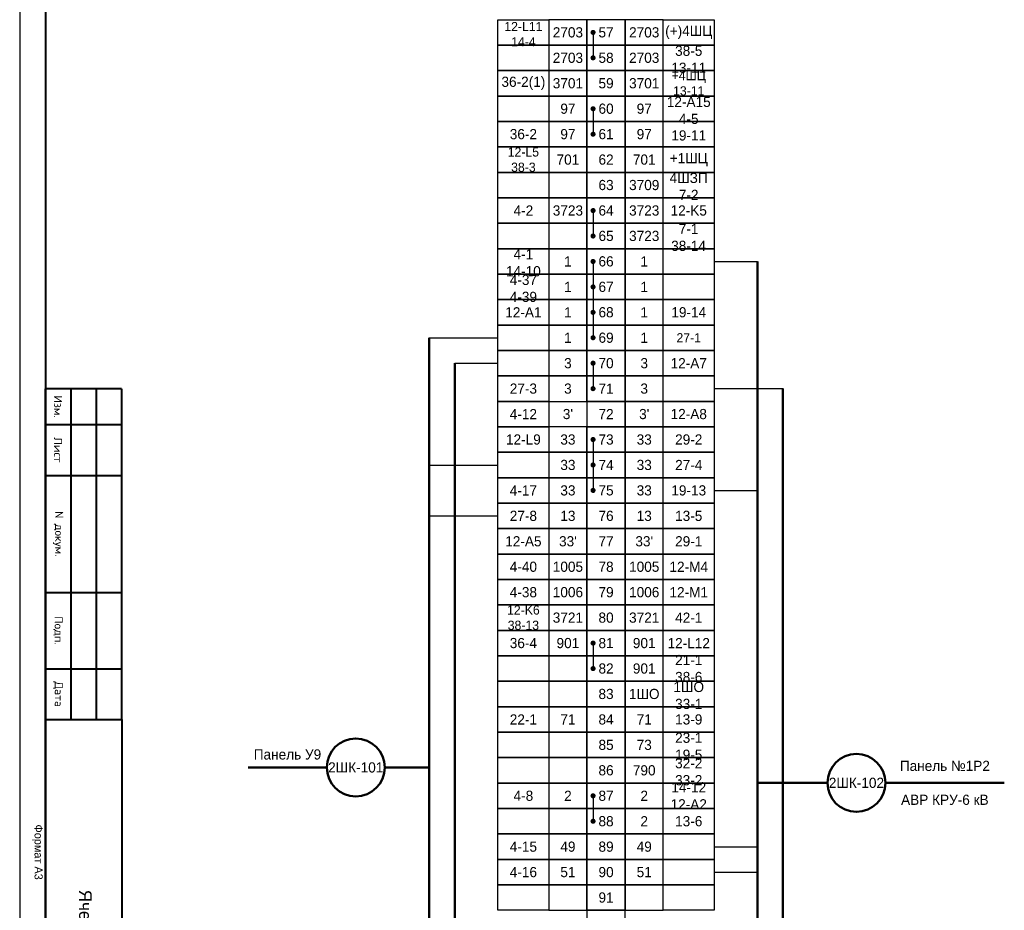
# Model space of a CAD drawing. Header units: millimetres. Extents: x 4897 to 12009, y -3017 to 2708.
# Tile 73 of 86: x 8597 to 8791, y 800 to 975. Entities that reach past the tile are written whole.
import ezdxf

# ---------------------------------------------------------------- set-up
doc = ezdxf.new("R2010")
doc.units = ezdxf.units.MM
doc.layers.add('основная 0.5', color=7, linetype='Continuous', lineweight=50)
doc.styles.add('SIMPLEX', font='txt', dxfattribs={"height": 5})

msp = doc.modelspace()

# ---------------------------------------------------------------- linework, layer by layer
for p, q in [((8597.27, 1132.6), (8597.27, 712.59)), ((8709.96, 972.53), (8709.96, 967.53)), ((8709.96, 957.53), (8709.96, 952.53)), ((8709.96, 937.53), (8709.96, 932.53)), ((8709.96, 927.53), (8709.96, 917.53)), ((8733.77, 927.53), (8742.27, 927.53)), ((8709.96, 917.53), (8709.96, 912.53)), ((8677.78, 912.53), (8691.27, 912.53)), ((8682.78, 907.53), (8691.27, 907.53)), ((8709.96, 907.53), (8709.96, 902.53)), ((8733.77, 902.53), (8747.27, 902.53)), ((8709.96, 892.53), (8709.96, 882.53)), ((8677.78, 887.53), (8691.27, 887.53)), ((8733.77, 882.53), (8742.27, 882.53)), ((8677.78, 877.53), (8691.27, 877.53)), ((8709.96, 852.53), (8709.96, 847.53)), ((8709.96, 822.53), (8709.96, 817.53)), ((8733.77, 812.53), (8742.27, 812.53)), ((8733.77, 807.53), (8742.27, 807.53))]:
    msp.add_line(p, q)
at = {"lineweight": 40}
for p, q in [((8602.32, 1112.6), (8602.32, 717.5)), ((8607.31, 902.5), (8607.31, 837.5)), ((8612.31, 902.5), (8612.31, 837.5)), ((8617.31, 902.5), (8617.31, 837.5))]:
    msp.add_line(p, q, dxfattribs=at)
at = {"lineweight": 50}
for p, q in [((8742.27, 927.53), (8742.27, 748.66)), ((8677.78, 912.53), (8677.78, 743.66)), ((8682.78, 907.53), (8682.78, 748.66)), ((8747.27, 902.53), (8747.27, 743.66)), ((8657.62, 828.1), (8642.18, 828.1)), ((8677.78, 828.1), (8669.02, 828.1)), ((8742.27, 825.07), (8756.03, 825.07)), ((8790.79, 825.07), (8767.43, 825.07))]:
    msp.add_line(p, q, dxfattribs=at)
for points in [[(8701.27, 970.03), (8691.27, 970.03), (8691.27, 975.03), (8701.27, 975.03)], [(8701.27, 970.03), (8708.77, 970.03), (8708.77, 975.03), (8701.27, 975.03)], [(8708.77, 970.03), (8716.27, 970.03), (8716.27, 975.03), (8708.77, 975.03)], [(8716.27, 970.03), (8723.77, 970.03), (8723.77, 975.03), (8716.27, 975.03)], [(8733.77, 970.03), (8723.77, 970.03), (8723.77, 975.03), (8733.77, 975.03)], [(8701.27, 965.03), (8691.27, 965.03), (8691.27, 970.03), (8701.27, 970.03)], [(8701.27, 965.03), (8708.77, 965.03), (8708.77, 970.03), (8701.27, 970.03)], [(8708.77, 965.03), (8716.27, 965.03), (8716.27, 970.03), (8708.77, 970.03)], [(8716.27, 965.03), (8723.77, 965.03), (8723.77, 970.03), (8716.27, 970.03)], [(8733.77, 965.03), (8723.77, 965.03), (8723.77, 970.03), (8733.77, 970.03)], [(8701.27, 960.03), (8691.27, 960.03), (8691.27, 965.03), (8701.27, 965.03)], [(8701.27, 960.03), (8708.77, 960.03), (8708.77, 965.03), (8701.27, 965.03)], [(8708.77, 960.03), (8716.27, 960.03), (8716.27, 965.03), (8708.77, 965.03)], [(8716.27, 960.03), (8723.77, 960.03), (8723.77, 965.03), (8716.27, 965.03)], [(8733.77, 960.03), (8723.77, 960.03), (8723.77, 965.03), (8733.77, 965.03)], [(8701.27, 955.03), (8691.27, 955.03), (8691.27, 960.03), (8701.27, 960.03)], [(8701.27, 955.03), (8691.27, 955.03), (8691.27, 960.03), (8701.27, 960.03)], [(8701.27, 955.03), (8708.77, 955.03), (8708.77, 960.03), (8701.27, 960.03)], [(8701.27, 955.03), (8708.77, 955.03), (8708.77, 960.03), (8701.27, 960.03)], [(8708.77, 955.03), (8716.27, 955.03), (8716.27, 960.03), (8708.77, 960.03)], [(8716.27, 955.03), (8723.77, 955.03), (8723.77, 960.03), (8716.27, 960.03)], [(8716.27, 955.03), (8723.77, 955.03), (8723.77, 960.03), (8716.27, 960.03)], [(8733.77, 955.03), (8723.77, 955.03), (8723.77, 960.03), (8733.77, 960.03)], [(8733.77, 955.03), (8723.77, 955.03), (8723.77, 960.03), (8733.77, 960.03)], [(8701.27, 950.03), (8691.27, 950.03), (8691.27, 955.03), (8701.27, 955.03)], [(8701.27, 950.03), (8691.27, 950.03), (8691.27, 955.03), (8701.27, 955.03)], [(8701.27, 950.03), (8708.77, 950.03), (8708.77, 955.03), (8701.27, 955.03)], [(8701.27, 950.03), (8708.77, 950.03), (8708.77, 955.03), (8701.27, 955.03)], [(8708.77, 950.03), (8716.27, 950.03), (8716.27, 955.03), (8708.77, 955.03)], [(8716.27, 950.03), (8723.77, 950.03), (8723.77, 955.03), (8716.27, 955.03)], [(8716.27, 950.03), (8723.77, 950.03), (8723.77, 955.03), (8716.27, 955.03)], [(8733.77, 950.03), (8723.77, 950.03), (8723.77, 955.03), (8733.77, 955.03)], [(8733.77, 950.03), (8723.77, 950.03), (8723.77, 955.03), (8733.77, 955.03)], [(8701.27, 945.03), (8691.27, 945.03), (8691.27, 950.03), (8701.27, 950.03)], [(8701.27, 945.03), (8708.77, 945.03), (8708.77, 950.03), (8701.27, 950.03)], [(8708.77, 945.03), (8716.27, 945.03), (8716.27, 950.03), (8708.77, 950.03)], [(8716.27, 945.03), (8723.77, 945.03), (8723.77, 950.03), (8716.27, 950.03)], [(8733.77, 945.03), (8723.77, 945.03), (8723.77, 950.03), (8733.77, 950.03)], [(8701.27, 940.03), (8691.27, 940.03), (8691.27, 945.03), (8701.27, 945.03)], [(8701.27, 940.03), (8708.77, 940.03), (8708.77, 945.03), (8701.27, 945.03)], [(8708.77, 940.03), (8716.27, 940.03), (8716.27, 945.03), (8708.77, 945.03)], [(8716.27, 940.03), (8723.77, 940.03), (8723.77, 945.03), (8716.27, 945.03)], [(8733.77, 940.03), (8723.77, 940.03), (8723.77, 945.03), (8733.77, 945.03)], [(8701.27, 935.03), (8691.27, 935.03), (8691.27, 940.03), (8701.27, 940.03)], [(8701.27, 935.03), (8691.27, 935.03), (8691.27, 940.03), (8701.27, 940.03)], [(8701.27, 935.03), (8708.77, 935.03), (8708.77, 940.03), (8701.27, 940.03)], [(8701.27, 935.03), (8708.77, 935.03), (8708.77, 940.03), (8701.27, 940.03)], [(8708.77, 935.03), (8716.27, 935.03), (8716.27, 940.03), (8708.77, 940.03)], [(8716.27, 935.03), (8723.77, 935.03), (8723.77, 940.03), (8716.27, 940.03)], [(8716.27, 935.03), (8723.77, 935.03), (8723.77, 940.03), (8716.27, 940.03)], [(8733.77, 935.03), (8723.77, 935.03), (8723.77, 940.03), (8733.77, 940.03)], [(8733.77, 935.03), (8723.77, 935.03), (8723.77, 940.03), (8733.77, 940.03)], [(8701.27, 930.03), (8691.27, 930.03), (8691.27, 935.03), (8701.27, 935.03)], [(8701.27, 930.03), (8691.27, 930.03), (8691.27, 935.03), (8701.27, 935.03)], [(8701.27, 930.03), (8708.77, 930.03), (8708.77, 935.03), (8701.27, 935.03)], [(8701.27, 930.03), (8708.77, 930.03), (8708.77, 935.03), (8701.27, 935.03)], [(8708.77, 930.03), (8716.27, 930.03), (8716.27, 935.03), (8708.77, 935.03)], [(8716.27, 930.03), (8723.77, 930.03), (8723.77, 935.03), (8716.27, 935.03)], [(8716.27, 930.03), (8723.77, 930.03), (8723.77, 935.03), (8716.27, 935.03)], [(8733.77, 930.03), (8723.77, 930.03), (8723.77, 935.03), (8733.77, 935.03)], [(8733.77, 930.03), (8723.77, 930.03), (8723.77, 935.03), (8733.77, 935.03)], [(8701.27, 925.03), (8691.27, 925.03), (8691.27, 930.03), (8701.27, 930.03)], [(8701.27, 925.03), (8691.27, 925.03), (8691.27, 930.03), (8701.27, 930.03)], [(8701.27, 925.03), (8708.77, 925.03), (8708.77, 930.03), (8701.27, 930.03)], [(8701.27, 925.03), (8708.77, 925.03), (8708.77, 930.03), (8701.27, 930.03)], [(8708.77, 925.03), (8716.27, 925.03), (8716.27, 930.03), (8708.77, 930.03)], [(8716.27, 925.03), (8723.77, 925.03), (8723.77, 930.03), (8716.27, 930.03)], [(8716.27, 925.03), (8723.77, 925.03), (8723.77, 930.03), (8716.27, 930.03)], [(8733.77, 925.03), (8723.77, 925.03), (8723.77, 930.03), (8733.77, 930.03)], [(8733.77, 925.03), (8723.77, 925.03), (8723.77, 930.03), (8733.77, 930.03)], [(8701.27, 920.03), (8691.27, 920.03), (8691.27, 925.03), (8701.27, 925.03)], [(8701.27, 920.03), (8691.27, 920.03), (8691.27, 925.03), (8701.27, 925.03)], [(8701.27, 920.03), (8708.77, 920.03), (8708.77, 925.03), (8701.27, 925.03)], [(8701.27, 920.03), (8708.77, 920.03), (8708.77, 925.03), (8701.27, 925.03)], [(8708.77, 920.03), (8716.27, 920.03), (8716.27, 925.03), (8708.77, 925.03)], [(8716.27, 920.03), (8723.77, 920.03), (8723.77, 925.03), (8716.27, 925.03)], [(8716.27, 920.03), (8723.77, 920.03), (8723.77, 925.03), (8716.27, 925.03)], [(8733.77, 920.03), (8723.77, 920.03), (8723.77, 925.03), (8733.77, 925.03)], [(8733.77, 920.03), (8723.77, 920.03), (8723.77, 925.03), (8733.77, 925.03)], [(8701.27, 915.03), (8691.27, 915.03), (8691.27, 920.03), (8701.27, 920.03)], [(8701.27, 915.03), (8691.27, 915.03), (8691.27, 920.03), (8701.27, 920.03)], [(8701.27, 915.03), (8708.77, 915.03), (8708.77, 920.03), (8701.27, 920.03)], [(8701.27, 915.03), (8708.77, 915.03), (8708.77, 920.03), (8701.27, 920.03)], [(8708.77, 915.03), (8716.27, 915.03), (8716.27, 920.03), (8708.77, 920.03)], [(8716.27, 915.03), (8723.77, 915.03), (8723.77, 920.03), (8716.27, 920.03)], [(8716.27, 915.03), (8723.77, 915.03), (8723.77, 920.03), (8716.27, 920.03)], [(8733.77, 915.03), (8723.77, 915.03), (8723.77, 920.03), (8733.77, 920.03)], [(8733.77, 915.03), (8723.77, 915.03), (8723.77, 920.03), (8733.77, 920.03)], [(8701.27, 910.03), (8691.27, 910.03), (8691.27, 915.03), (8701.27, 915.03)], [(8701.27, 910.03), (8691.27, 910.03), (8691.27, 915.03), (8701.27, 915.03)], [(8701.27, 910.03), (8708.77, 910.03), (8708.77, 915.03), (8701.27, 915.03)], [(8701.27, 910.03), (8708.77, 910.03), (8708.77, 915.03), (8701.27, 915.03)], [(8708.77, 910.03), (8716.27, 910.03), (8716.27, 915.03), (8708.77, 915.03)], [(8716.27, 910.03), (8723.77, 910.03), (8723.77, 915.03), (8716.27, 915.03)], [(8716.27, 910.03), (8723.77, 910.03), (8723.77, 915.03), (8716.27, 915.03)], [(8733.77, 910.03), (8723.77, 910.03), (8723.77, 915.03), (8733.77, 915.03)], [(8733.77, 910.03), (8723.77, 910.03), (8723.77, 915.03), (8733.77, 915.03)], [(8701.27, 905.03), (8691.27, 905.03), (8691.27, 910.03), (8701.27, 910.03)], [(8701.27, 905.03), (8691.27, 905.03), (8691.27, 910.03), (8701.27, 910.03)], [(8701.27, 905.03), (8708.77, 905.03), (8708.77, 910.03), (8701.27, 910.03)], [(8701.27, 905.03), (8708.77, 905.03), (8708.77, 910.03), (8701.27, 910.03)], [(8708.77, 905.03), (8716.27, 905.03), (8716.27, 910.03), (8708.77, 910.03)], [(8716.27, 905.03), (8723.77, 905.03), (8723.77, 910.03), (8716.27, 910.03)], [(8716.27, 905.03), (8723.77, 905.03), (8723.77, 910.03), (8716.27, 910.03)], [(8733.77, 905.03), (8723.77, 905.03), (8723.77, 910.03), (8733.77, 910.03)], [(8733.77, 905.03), (8723.77, 905.03), (8723.77, 910.03), (8733.77, 910.03)], [(8701.27, 900.03), (8691.27, 900.03), (8691.27, 905.03), (8701.27, 905.03)], [(8701.27, 900.03), (8691.27, 900.03), (8691.27, 905.03), (8701.27, 905.03)], [(8701.27, 900.03), (8708.77, 900.03), (8708.77, 905.03), (8701.27, 905.03)], [(8701.27, 900.03), (8708.77, 900.03), (8708.77, 905.03), (8701.27, 905.03)], [(8708.77, 900.03), (8716.27, 900.03), (8716.27, 905.03), (8708.77, 905.03)], [(8716.27, 900.03), (8723.77, 900.03), (8723.77, 905.03), (8716.27, 905.03)], [(8716.27, 900.03), (8723.77, 900.03), (8723.77, 905.03), (8716.27, 905.03)], [(8733.77, 900.03), (8723.77, 900.03), (8723.77, 905.03), (8733.77, 905.03)], [(8733.77, 900.03), (8723.77, 900.03), (8723.77, 905.03), (8733.77, 905.03)], [(8701.27, 895.03), (8691.27, 895.03), (8691.27, 900.03), (8701.27, 900.03)], [(8701.27, 895.03), (8691.27, 895.03), (8691.27, 900.03), (8701.27, 900.03)], [(8708.77, 895.03), (8716.27, 895.03), (8716.27, 900.03), (8708.77, 900.03)], [(8716.27, 895.03), (8723.77, 895.03), (8723.77, 900.03), (8716.27, 900.03)], [(8716.27, 895.03), (8723.77, 895.03), (8723.77, 900.03), (8716.27, 900.03)], [(8733.77, 895.03), (8723.77, 895.03), (8723.77, 900.03), (8733.77, 900.03)], [(8733.77, 895.03), (8723.77, 895.03), (8723.77, 900.03), (8733.77, 900.03)], [(8701.27, 890.03), (8691.27, 890.03), (8691.27, 895.03), (8701.27, 895.03)], [(8701.27, 890.03), (8691.27, 890.03), (8691.27, 895.03), (8701.27, 895.03)], [(8701.27, 890.03), (8708.77, 890.03), (8708.77, 895.03), (8701.27, 895.03)], [(8701.27, 890.03), (8708.77, 890.03), (8708.77, 895.03), (8701.27, 895.03)], [(8708.77, 890.03), (8716.27, 890.03), (8716.27, 895.03), (8708.77, 895.03)], [(8716.27, 890.03), (8723.77, 890.03), (8723.77, 895.03), (8716.27, 895.03)], [(8716.27, 890.03), (8723.77, 890.03), (8723.77, 895.03), (8716.27, 895.03)], [(8733.77, 890.03), (8723.77, 890.03), (8723.77, 895.03), (8733.77, 895.03)], [(8733.77, 890.03), (8723.77, 890.03), (8723.77, 895.03), (8733.77, 895.03)], [(8701.27, 885.03), (8691.27, 885.03), (8691.27, 890.03), (8701.27, 890.03)], [(8701.27, 885.03), (8691.27, 885.03), (8691.27, 890.03), (8701.27, 890.03)], [(8701.27, 885.03), (8708.77, 885.03), (8708.77, 890.03), (8701.27, 890.03)], [(8701.27, 885.03), (8708.77, 885.03), (8708.77, 890.03), (8701.27, 890.03)], [(8708.77, 885.03), (8716.27, 885.03), (8716.27, 890.03), (8708.77, 890.03)], [(8716.27, 885.03), (8723.77, 885.03), (8723.77, 890.03), (8716.27, 890.03)], [(8716.27, 885.03), (8723.77, 885.03), (8723.77, 890.03), (8716.27, 890.03)], [(8733.77, 885.03), (8723.77, 885.03), (8723.77, 890.03), (8733.77, 890.03)], [(8733.77, 885.03), (8723.77, 885.03), (8723.77, 890.03), (8733.77, 890.03)], [(8701.27, 880.03), (8691.27, 880.03), (8691.27, 885.03), (8701.27, 885.03)], [(8701.27, 880.03), (8691.27, 880.03), (8691.27, 885.03), (8701.27, 885.03)], [(8701.27, 880.03), (8708.77, 880.03), (8708.77, 885.03), (8701.27, 885.03)], [(8701.27, 880.03), (8708.77, 880.03), (8708.77, 885.03), (8701.27, 885.03)], [(8708.77, 880.03), (8716.27, 880.03), (8716.27, 885.03), (8708.77, 885.03)], [(8716.27, 880.03), (8723.77, 880.03), (8723.77, 885.03), (8716.27, 885.03)], [(8716.27, 880.03), (8723.77, 880.03), (8723.77, 885.03), (8716.27, 885.03)], [(8733.77, 880.03), (8723.77, 880.03), (8723.77, 885.03), (8733.77, 885.03)], [(8733.77, 880.03), (8723.77, 880.03), (8723.77, 885.03), (8733.77, 885.03)], [(8701.27, 875.03), (8691.27, 875.03), (8691.27, 880.03), (8701.27, 880.03)], [(8701.27, 875.03), (8708.77, 875.03), (8708.77, 880.03), (8701.27, 880.03)], [(8708.77, 875.03), (8716.27, 875.03), (8716.27, 880.03), (8708.77, 880.03)], [(8716.27, 875.03), (8723.77, 875.03), (8723.77, 880.03), (8716.27, 880.03)], [(8733.77, 875.03), (8723.77, 875.03), (8723.77, 880.03), (8733.77, 880.03)], [(8701.27, 870.03), (8691.27, 870.03), (8691.27, 875.03), (8701.27, 875.03)], [(8701.27, 870.03), (8708.77, 870.03), (8708.77, 875.03), (8701.27, 875.03)], [(8708.77, 870.03), (8716.27, 870.03), (8716.27, 875.03), (8708.77, 875.03)], [(8716.27, 870.03), (8723.77, 870.03), (8723.77, 875.03), (8716.27, 875.03)], [(8733.77, 870.03), (8723.77, 870.03), (8723.77, 875.03), (8733.77, 875.03)], [(8701.27, 865.03), (8691.27, 865.03), (8691.27, 870.03), (8701.27, 870.03)], [(8701.27, 865.03), (8708.77, 865.03), (8708.77, 870.03), (8701.27, 870.03)], [(8708.77, 865.03), (8716.27, 865.03), (8716.27, 870.03), (8708.77, 870.03)], [(8716.27, 865.03), (8723.77, 865.03), (8723.77, 870.03), (8716.27, 870.03)], [(8733.77, 865.03), (8723.77, 865.03), (8723.77, 870.03), (8733.77, 870.03)], [(8701.27, 860.03), (8691.27, 860.03), (8691.27, 865.03), (8701.27, 865.03)], [(8701.27, 860.03), (8708.77, 860.03), (8708.77, 865.03), (8701.27, 865.03)], [(8708.77, 860.03), (8716.27, 860.03), (8716.27, 865.03), (8708.77, 865.03)], [(8716.27, 860.03), (8723.77, 860.03), (8723.77, 865.03), (8716.27, 865.03)], [(8733.77, 860.03), (8723.77, 860.03), (8723.77, 865.03), (8733.77, 865.03)], [(8701.27, 855.03), (8691.27, 855.03), (8691.27, 860.03), (8701.27, 860.03)], [(8701.27, 855.03), (8708.77, 855.03), (8708.77, 860.03), (8701.27, 860.03)], [(8708.77, 855.03), (8716.27, 855.03), (8716.27, 860.03), (8708.77, 860.03)], [(8716.27, 855.03), (8723.77, 855.03), (8723.77, 860.03), (8716.27, 860.03)], [(8733.77, 855.03), (8723.77, 855.03), (8723.77, 860.03), (8733.77, 860.03)], [(8701.27, 850.03), (8691.27, 850.03), (8691.27, 855.03), (8701.27, 855.03)], [(8701.27, 850.03), (8691.27, 850.03), (8691.27, 855.03), (8701.27, 855.03)], [(8701.27, 850.03), (8708.77, 850.03), (8708.77, 855.03), (8701.27, 855.03)], [(8701.27, 850.03), (8708.77, 850.03), (8708.77, 855.03), (8701.27, 855.03)], [(8708.77, 850.03), (8716.27, 850.03), (8716.27, 855.03), (8708.77, 855.03)], [(8716.27, 850.03), (8723.77, 850.03), (8723.77, 855.03), (8716.27, 855.03)], [(8716.27, 850.03), (8723.77, 850.03), (8723.77, 855.03), (8716.27, 855.03)], [(8733.77, 850.03), (8723.77, 850.03), (8723.77, 855.03), (8733.77, 855.03)], [(8733.77, 850.03), (8723.77, 850.03), (8723.77, 855.03), (8733.77, 855.03)], [(8701.27, 845.03), (8691.27, 845.03), (8691.27, 850.03), (8701.27, 850.03)], [(8701.27, 845.03), (8708.77, 845.03), (8708.77, 850.03), (8701.27, 850.03)], [(8708.77, 845.03), (8716.27, 845.03), (8716.27, 850.03), (8708.77, 850.03)], [(8716.27, 845.03), (8723.77, 845.03), (8723.77, 850.03), (8716.27, 850.03)], [(8733.77, 845.03), (8723.77, 845.03), (8723.77, 850.03), (8733.77, 850.03)], [(8701.27, 840.03), (8691.27, 840.03), (8691.27, 845.03), (8701.27, 845.03)], [(8701.27, 840.03), (8708.77, 840.03), (8708.77, 845.03), (8701.27, 845.03)], [(8708.77, 840.03), (8716.27, 840.03), (8716.27, 845.03), (8708.77, 845.03)], [(8716.27, 840.03), (8723.77, 840.03), (8723.77, 845.03), (8716.27, 845.03)], [(8733.77, 840.03), (8723.77, 840.03), (8723.77, 845.03), (8733.77, 845.03)], [(8701.27, 835.03), (8691.27, 835.03), (8691.27, 840.03), (8701.27, 840.03)], [(8701.27, 835.03), (8708.77, 835.03), (8708.77, 840.03), (8701.27, 840.03)], [(8708.77, 835.03), (8716.27, 835.03), (8716.27, 840.03), (8708.77, 840.03)], [(8716.27, 835.03), (8723.77, 835.03), (8723.77, 840.03), (8716.27, 840.03)], [(8733.77, 835.03), (8723.77, 835.03), (8723.77, 840.03), (8733.77, 840.03)], [(8701.27, 830.03), (8691.27, 830.03), (8691.27, 835.03), (8701.27, 835.03)], [(8701.27, 830.03), (8691.27, 830.03), (8691.27, 835.03), (8701.27, 835.03)], [(8701.27, 830.03), (8708.77, 830.03), (8708.77, 835.03), (8701.27, 835.03)], [(8701.27, 830.03), (8708.77, 830.03), (8708.77, 835.03), (8701.27, 835.03)], [(8708.77, 830.03), (8716.27, 830.03), (8716.27, 835.03), (8708.77, 835.03)], [(8716.27, 830.03), (8723.77, 830.03), (8723.77, 835.03), (8716.27, 835.03)], [(8716.27, 830.03), (8723.77, 830.03), (8723.77, 835.03), (8716.27, 835.03)], [(8733.77, 830.03), (8723.77, 830.03), (8723.77, 835.03), (8733.77, 835.03)], [(8733.77, 830.03), (8723.77, 830.03), (8723.77, 835.03), (8733.77, 835.03)], [(8701.27, 825.03), (8691.27, 825.03), (8691.27, 830.03), (8701.27, 830.03)], [(8701.27, 825.03), (8691.27, 825.03), (8691.27, 830.03), (8701.27, 830.03)], [(8701.27, 825.03), (8708.77, 825.03), (8708.77, 830.03), (8701.27, 830.03)], [(8701.27, 825.03), (8708.77, 825.03), (8708.77, 830.03), (8701.27, 830.03)], [(8708.77, 825.03), (8716.27, 825.03), (8716.27, 830.03), (8708.77, 830.03)], [(8716.27, 825.03), (8723.77, 825.03), (8723.77, 830.03), (8716.27, 830.03)], [(8716.27, 825.03), (8723.77, 825.03), (8723.77, 830.03), (8716.27, 830.03)], [(8733.77, 825.03), (8723.77, 825.03), (8723.77, 830.03), (8733.77, 830.03)], [(8733.77, 825.03), (8723.77, 825.03), (8723.77, 830.03), (8733.77, 830.03)], [(8701.27, 820.03), (8691.27, 820.03), (8691.27, 825.03), (8701.27, 825.03)], [(8701.27, 820.03), (8691.27, 820.03), (8691.27, 825.03), (8701.27, 825.03)], [(8701.27, 820.03), (8708.77, 820.03), (8708.77, 825.03), (8701.27, 825.03)], [(8701.27, 820.03), (8708.77, 820.03), (8708.77, 825.03), (8701.27, 825.03)], [(8708.77, 820.03), (8716.27, 820.03), (8716.27, 825.03), (8708.77, 825.03)], [(8716.27, 820.03), (8723.77, 820.03), (8723.77, 825.03), (8716.27, 825.03)], [(8716.27, 820.03), (8723.77, 820.03), (8723.77, 825.03), (8716.27, 825.03)], [(8733.77, 820.03), (8723.77, 820.03), (8723.77, 825.03), (8733.77, 825.03)], [(8733.77, 820.03), (8723.77, 820.03), (8723.77, 825.03), (8733.77, 825.03)], [(8701.27, 815.03), (8691.27, 815.03), (8691.27, 820.03), (8701.27, 820.03)], [(8701.27, 815.03), (8691.27, 815.03), (8691.27, 820.03), (8701.27, 820.03)], [(8701.27, 815.03), (8708.77, 815.03), (8708.77, 820.03), (8701.27, 820.03)], [(8701.27, 815.03), (8708.77, 815.03), (8708.77, 820.03), (8701.27, 820.03)], [(8708.77, 815.03), (8716.27, 815.03), (8716.27, 820.03), (8708.77, 820.03)], [(8716.27, 815.03), (8723.77, 815.03), (8723.77, 820.03), (8716.27, 820.03)], [(8716.27, 815.03), (8723.77, 815.03), (8723.77, 820.03), (8716.27, 820.03)], [(8733.77, 815.03), (8723.77, 815.03), (8723.77, 820.03), (8733.77, 820.03)], [(8733.77, 815.03), (8723.77, 815.03), (8723.77, 820.03), (8733.77, 820.03)], [(8701.27, 810.03), (8691.27, 810.03), (8691.27, 815.03), (8701.27, 815.03)], [(8701.27, 810.03), (8691.27, 810.03), (8691.27, 815.03), (8701.27, 815.03)], [(8701.27, 810.03), (8708.77, 810.03), (8708.77, 815.03), (8701.27, 815.03)], [(8701.27, 810.03), (8708.77, 810.03), (8708.77, 815.03), (8701.27, 815.03)], [(8708.77, 810.03), (8716.27, 810.03), (8716.27, 815.03), (8708.77, 815.03)], [(8716.27, 810.03), (8723.77, 810.03), (8723.77, 815.03), (8716.27, 815.03)], [(8716.27, 810.03), (8723.77, 810.03), (8723.77, 815.03), (8716.27, 815.03)], [(8733.77, 810.03), (8723.77, 810.03), (8723.77, 815.03), (8733.77, 815.03)], [(8733.77, 810.03), (8723.77, 810.03), (8723.77, 815.03), (8733.77, 815.03)], [(8701.27, 805.03), (8691.27, 805.03), (8691.27, 810.03), (8701.27, 810.03)], [(8701.27, 805.03), (8708.77, 805.03), (8708.77, 810.03), (8701.27, 810.03)], [(8708.77, 805.03), (8716.27, 805.03), (8716.27, 810.03), (8708.77, 810.03)], [(8716.27, 805.03), (8723.77, 805.03), (8723.77, 810.03), (8716.27, 810.03)], [(8733.77, 805.03), (8723.77, 805.03), (8723.77, 810.03), (8733.77, 810.03)], [(8701.27, 800.03), (8691.27, 800.03), (8691.27, 805.03), (8701.27, 805.03)], [(8701.27, 800.03), (8708.77, 800.03), (8708.77, 805.03), (8701.27, 805.03)], [(8708.77, 800.03), (8716.27, 800.03), (8716.27, 805.03), (8708.77, 805.03)], [(8716.27, 800.03), (8723.77, 800.03), (8723.77, 805.03), (8716.27, 805.03)], [(8733.77, 800.03), (8723.77, 800.03), (8723.77, 805.03), (8733.77, 805.03)], [(8708.77, 795.04), (8716.27, 795.04), (8716.27, 800.03), (8708.77, 800.03)]]:
    msp.add_lwpolyline(points, close=True)
at = {"const_width": 0.45}
for points in [[(8709.96, 972.8, 1), (8709.96, 972.25, 1)], [(8709.96, 967.8, 1), (8709.96, 967.25, 1)], [(8709.96, 957.8, 1), (8709.96, 957.25, 1)], [(8709.96, 952.8, 1), (8709.96, 952.25, 1)], [(8709.96, 937.8, 1), (8709.96, 937.25, 1)], [(8709.96, 932.8, 1), (8709.96, 932.25, 1)], [(8709.96, 927.8, 1), (8709.96, 927.25, 1)], [(8709.96, 922.8, 1), (8709.96, 922.25, 1)], [(8709.96, 917.8, 1), (8709.96, 917.25, 1)], [(8709.96, 912.81, 1), (8709.96, 912.26, 1)], [(8709.96, 907.81, 1), (8709.96, 907.26, 1)], [(8709.96, 902.81, 1), (8709.96, 902.26, 1)], [(8709.96, 892.81, 1), (8709.96, 892.26, 1)], [(8709.96, 887.81, 1), (8709.96, 887.26, 1)], [(8709.96, 882.81, 1), (8709.96, 882.26, 1)], [(8709.96, 852.81, 1), (8709.96, 852.26, 1)], [(8709.96, 847.81, 1), (8709.96, 847.26, 1)], [(8709.96, 822.81, 1), (8709.96, 822.26, 1)], [(8709.96, 817.81, 1), (8709.96, 817.26, 1)]]:
    msp.add_lwpolyline(points, format="xyb", close=True, dxfattribs=at)
at = {"lineweight": 50}
for centre in [(8663.32, 828.1), (8761.73, 825.07)]:
    msp.add_circle(centre, 5.7, dxfattribs=at)
at = {"layer": 'основная 0.5', "color": 0}
msp.add_line((8602.32, 902.5), (8602.32, 717.5), dxfattribs=at)
at = {"layer": 'основная 0.5', "lineweight": 40}
for p, q in [((8617.31, 902.5), (8602.32, 902.5)), ((8602.32, 895.5), (8617.31, 895.5)), ((8602.32, 885.5), (8617.31, 885.5)), ((8602.32, 862.5), (8617.31, 862.5)), ((8602.32, 847.5), (8617.31, 847.5)), ((8602.32, 837.5), (8617.32, 837.5)), ((8617.32, 837.5), (8617.32, 717.5))]:
    msp.add_line(p, q, dxfattribs=at)

# ---------------------------------------------------------------- texts
at = {"attachment_point": 5, "rotation": 0, "style": 'SIMPLEX'}
for s, insert, char_height, width in [('12-L11\\P14-4', (8696.27, 972.18), 1.8, 9.9995), ('2703', (8705.02, 972.53), 2, 7.4996), ('2703', (8720.02, 972.53), 2, 7.4996), ('(+)4ШЦ', (8728.77, 972.53), 2, 9.9996), ('38-5\\P13-11', (8728.77, 967.24), 2, 9.9996), ('2703', (8705.02, 967.53), 2, 7.4996), ('2703', (8720.02, 967.53), 2, 7.4996), ('36-2(1)', (8696.27, 962.53), 2, 9.9996), ('3701', (8705.02, 962.53), 2, 7.4996), ('3701', (8720.02, 962.53), 2, 7.4996), ('12-A15\\P4-5', (8728.77, 957.2), 2, 9.9996), ('97', (8705.02, 957.53), 2, 7.4996), ('97', (8720.02, 957.53), 2, 7.4996), ('36-2', (8696.27, 952.53), 2, 9.9996), ('97', (8705.02, 952.53), 2, 7.4996), ('97', (8720.02, 952.53), 2, 7.4996), ('19-11', (8728.77, 952.28), 2, 9.9996), ('12-L5\\P38-3', (8696.27, 947.53), 1.8, 9.9996), ('701', (8705.02, 947.53), 2, 7.4996), ('701', (8720.02, 947.53), 2, 7.4996), ('+1ШЦ', (8728.77, 947.53), 2, 9.9996), ('4ШЗП\\P7-2', (8728.75, 942.27), 2, 9.9552), ('3709', (8720.02, 942.53), 2, 7.4996), ('4-2', (8696.27, 937.53), 2, 9.9996), ('3723', (8705.02, 937.53), 2, 7.4996), ('3723', (8720.02, 937.53), 2, 7.4996), ('12-K5', (8728.77, 937.53), 2, 9.9996), ('7-1\\P38-14', (8728.74, 932.25), 2, 9.9357), ('3723', (8720.02, 932.53), 2, 7.4996), ('4-1\\P14-10', (8696.27, 927.26), 2, 9.9996), ('1', (8705.02, 927.53), 2, 7.4996), ('1', (8720.02, 927.53), 2, 7.4996), ('4-37\\P4-39', (8696.27, 922.22), 2, 9.9957), ('1', (8705.02, 922.53), 2, 7.4996), ('1', (8720.02, 922.53), 2, 7.4996), ('12-A1', (8696.27, 917.53), 2, 9.9996), ('1', (8705.02, 917.53), 2, 7.4996), ('1', (8720.02, 917.53), 2, 7.4996), ('\\pt8;19-14', (8728.77, 917.53), 2, 9.9996), ('1', (8705.02, 912.53), 2, 7.4996), ('1', (8720.02, 912.53), 2, 7.4996), ('27-1', (8728.77, 912.53), 1.8, 9.9996), ('3', (8705.02, 907.53), 2, 7.4996), ('3', (8720.02, 907.53), 2, 7.4996), ('12-A7', (8728.77, 907.53), 2, 9.9996), ('27-3', (8696.27, 902.53), 2, 9.9996), ('3', (8705.02, 902.53), 2, 7.4996), ('3', (8720.02, 902.53), 2, 7.4996), ('4-12', (8696.27, 897.53), 2, 9.9996), ("3'", (8705.02, 897.53), 2, 7.4996), ("3'", (8720.02, 897.53), 2, 7.4996), ('12-A8', (8728.77, 897.53), 2, 9.9996), ('12-L9', (8696.27, 892.53), 2, 9.9996), ('33', (8705.02, 892.53), 2, 7.4996), ('33', (8720.02, 892.53), 2, 7.4996), ('29-2', (8728.77, 892.53), 2, 9.9996), ('33', (8705.02, 887.53), 2, 7.4996), ('33', (8720.02, 887.53), 2, 7.4996), ('27-4', (8728.77, 887.53), 2, 9.9996), ('4-17', (8696.27, 882.53), 2, 9.9996), ('33', (8705.02, 882.53), 2, 7.4996), ('33', (8720.02, 882.53), 2, 7.4996), ('19-13', (8728.77, 882.53), 2, 9.9996), ('27-8', (8696.27, 877.53), 2, 9.9996), ('13', (8705.02, 877.53), 2, 7.4996), ('13', (8720.02, 877.53), 2, 7.4996), ('13-5', (8728.77, 877.53), 2, 9.9996), ('12-A5', (8696.27, 872.53), 2, 9.9996), ("33'", (8705.02, 872.53), 2, 7.4996), ("33'", (8720.02, 872.53), 2, 7.4996), ('29-1', (8728.77, 872.53), 2, 9.9996), ('4-40', (8696.27, 867.53), 2, 9.9996), ('1005', (8705.02, 867.53), 2, 7.4996), ('1005', (8720.02, 867.53), 2, 7.4996), ('12-M4', (8728.77, 867.53), 2, 9.9996), ('4-38', (8696.27, 862.53), 2, 9.9996), ('1006', (8705.02, 862.53), 2, 7.4996), ('1006', (8720.02, 862.53), 2, 7.4996), ('12-M1', (8728.77, 862.53), 2, 9.9996), ('3721', (8705.02, 857.53), 2, 7.4996), ('3721', (8720.02, 857.53), 2, 7.4996), ('42-1', (8728.77, 857.53), 2, 9.9996), ('36-4', (8696.27, 852.53), 2, 9.9996), ('901', (8705.02, 852.53), 2, 7.4996), ('901', (8720.02, 852.53), 2, 7.4996), ('12-L12', (8728.77, 852.53), 2, 9.9996), ('21-1\\P38-6', (8728.77, 847.53), 2, 9.9998), ('901', (8720.02, 847.53), 2, 7.4996), ('1ШО', (8720.02, 842.53), 2, 7.4996), ('1ШО\\P33-1', (8728.77, 842.24), 2, 9.9996), ('22-1', (8696.27, 837.53), 2, 9.9996), ('71', (8705.02, 837.53), 2, 7.4996), ('71', (8720.02, 837.53), 2, 7.4996), ('23-1\\P19-5', (8728.77, 832.26), 2, 9.9996), ('73', (8720.02, 832.53), 2, 7.4996), ('790', (8720.02, 827.53), 2, 7.4996), ('32-2\\P33-2', (8728.77, 827.26), 2, 9.9996), ('14-12\\P12-A2', (8728.77, 822.53), 2, 9.9996), ('4-8', (8696.27, 822.53), 2, 9.9996), ('2', (8705.02, 822.53), 2, 7.4996), ('2', (8720.02, 822.53), 2, 7.4996), ('2', (8720.02, 817.53), 2, 7.4996), ('4-15', (8696.27, 812.53), 2, 9.9996), ('49', (8705.02, 812.53), 2, 7.4996), ('49', (8720.02, 812.53), 2, 7.4996), ('4-16', (8696.27, 807.53), 2, 9.9996), ('51', (8705.02, 807.53), 2, 7.4996), ('51', (8720.02, 807.53), 2, 7.4996)]:
    msp.add_mtext(s, dxfattribs=dict(at, insert=insert, char_height=char_height, width=width))
at = {"char_height": 2, "attachment_point": 5, "style": 'SIMPLEX'}
for s, insert, width in [('57', (8712.52, 972.53), 7.4997), ('58', (8712.52, 967.53), 7.4997), ('59', (8712.52, 962.53), 7.4997), ('60', (8712.52, 957.53), 7.4997), ('61', (8712.52, 952.53), 7.4997), ('62', (8712.52, 947.53), 7.4997), ('63', (8712.52, 942.53), 7.4997), ('64', (8712.52, 937.53), 7.4997), ('65', (8712.52, 932.53), 7.4997), ('66', (8712.52, 927.53), 7.4997), ('67', (8712.52, 922.53), 7.4997), ('68', (8712.52, 917.53), 7.4997), ('69', (8712.52, 912.53), 7.4997), ('70', (8712.52, 907.53), 7.4997), ('71', (8712.52, 902.53), 7.4997), ('72', (8712.52, 897.53), 7.4997), ('73', (8712.52, 892.53), 7.4997), ('74', (8712.52, 887.53), 7.4997), ('75', (8712.52, 882.53), 7.4997), ('76', (8712.52, 877.53), 7.4997), ('77', (8712.52, 872.53), 7.4997), ('78', (8712.52, 867.53), 7.4997), ('79', (8712.52, 862.53), 7.4997), ('80', (8712.52, 857.53), 7.4997), ('81', (8712.52, 852.53), 7.4997), ('82', (8712.52, 847.53), 7.4997), ('83', (8712.52, 842.53), 7.4997), ('84', (8712.52, 837.53), 7.4997), ('85', (8712.52, 832.53), 7.4997), ('Панель У9', (8649.9, 830.65), 15.4443), ('86', (8712.52, 827.53), 7.4997), ('Панель №1Р2\\P\\PАВР КРУ-6 кВ', (8779.11, 825.07), 22.0493), ('87', (8712.52, 822.53), 7.4997), ('88', (8712.52, 817.53), 7.4997), ('89', (8712.52, 812.53), 7.4997), ('90', (8712.52, 807.53), 7.4997), ('91', (8712.52, 802.53), 7.4997)]:
    msp.add_mtext(s, dxfattribs=dict(at, insert=insert, width=width))
at = {"color": 1, "attachment_point": 5, "rotation": 0, "style": 'SIMPLEX'}
for s, insert, char_height, width in [('{\\C256;+4ШЦ\\P13-11}', (8728.77, 962.53), 1.8, 9.9996), ('{\\C256;12-K6\\P38-13}', (8696.27, 857.53), 1.8, 9.9994), ('{\\C256;13-9}', (8728.77, 837.53), 2, 9.9996), ('{\\C256;13-6}', (8728.77, 817.53), 2, 9.9996)]:
    msp.add_mtext(s, dxfattribs=dict(at, insert=insert, char_height=char_height, width=width))
at = {"lineweight": 35, "attachment_point": 5, "rotation": 270, "line_spacing_factor": 0.8, "style": 'SIMPLEX'}
for s, insert, char_height, width in [('{\\Fromans|c204;Изм.}', (8604.81, 899), 1.6, 7), ('{\\Fromans|c204;Лист}', (8604.81, 890.5), 1.6, 10), ('{\\Fromans|c0;N \\Fromans|c204;докум.}', (8604.81, 874), 1.6, 23), ('{\\Fromans|c204;Подп.}', (8604.81, 855), 1.6, 15), ('{\\Fromans|c204;Дата}', (8604.81, 842.5), 1.6, 10), ('Ячейка 19. Клеммные ряды', (8609.82, 782.5), 2.5, 110)]:
    msp.add_mtext(s, dxfattribs=dict(at, insert=insert, char_height=char_height, width=width))
at = {"color": 4, "char_height": 2, "width": 11.4, "attachment_point": 5, "style": 'SIMPLEX'}
for s, insert in [('2ШК-101', (8663.32, 828.1)), ('2ШК-102', (8761.73, 825.07))]:
    msp.add_mtext(s, dxfattribs=dict(at, insert=insert))
at = {"lineweight": 30, "insert": (8601.79, 816.9), "char_height": 1.6, "attachment_point": 1, "rotation": 270, "style": 'SIMPLEX'}
msp.add_mtext_dynamic_manual_height_columns('Формат А3', width=45.8537, gutter_width=12.5, heights=[0], dxfattribs=at)

doc.saveas('drawing.dxf')
